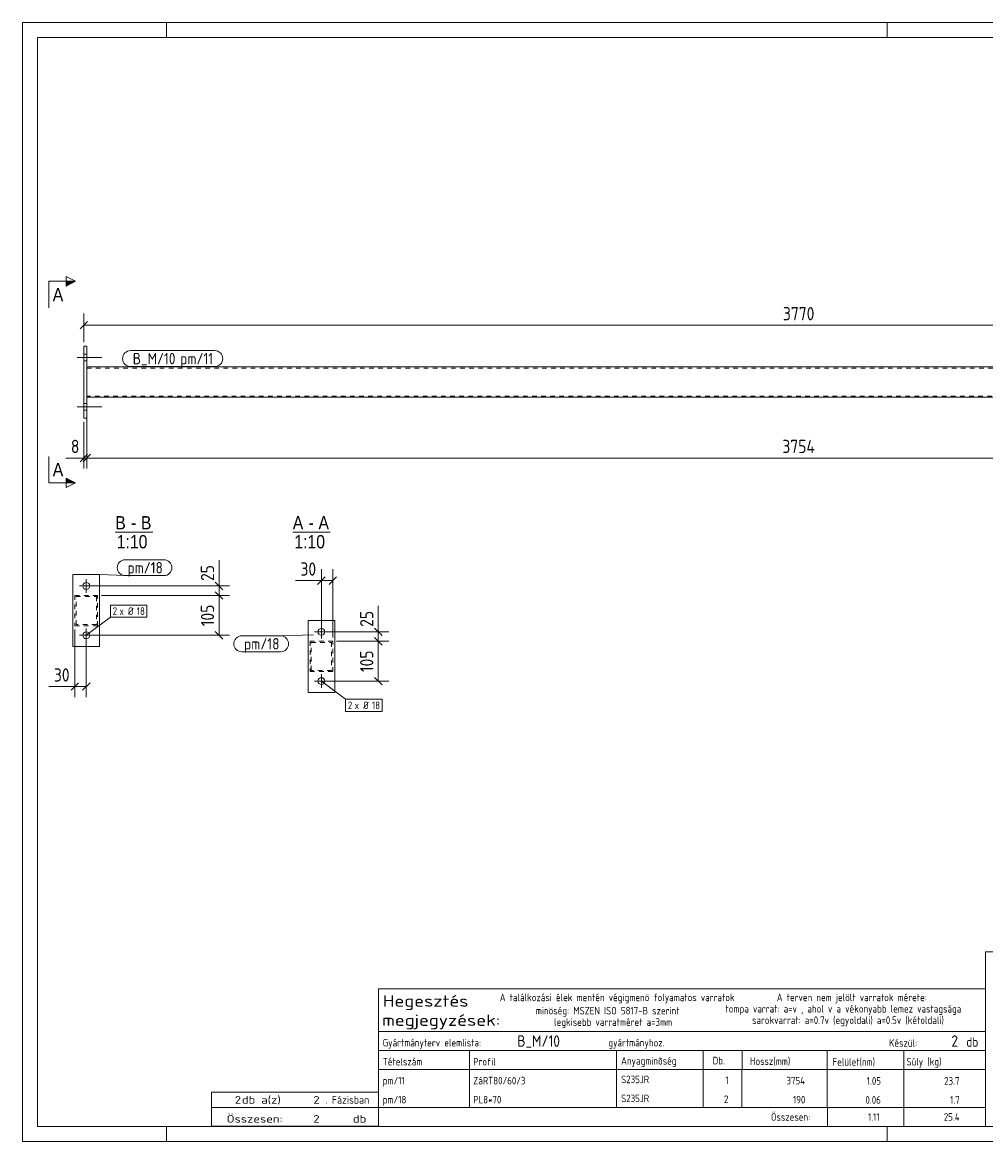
# Model space of a CAD drawing. Header units: millimetres. Extents: x 1 to 419, y 1 to 296.
# Tile 1 of 2: x 1 to 255, y 1 to 296. Entities that reach past the tile are written whole.
import ezdxf

# ---------------------------------------------------------------- set-up
doc = ezdxf.new("R2010")
doc.units = ezdxf.units.MM
doc.header["$LTSCALE"] = 0.6
doc.linetypes.add('XKITLINE00', pattern=[0])
doc.linetypes.add('XKITLINE02', pattern=[4, 2, -2])
for name, color, linetype, lineweight in [('Bolt', 7, 'Continuous', 0), ('BoltMark', 3, 'Continuous', 0), ('DrawingSheet', 5, 'Continuous', 0), ('OtherObjectType', 1, 'Continuous', 0), ('Part', 2, 'Continuous', 0), ('PartMark', 3, 'Continuous', 0), ('Section', 6, 'Continuous', 0), ('Z-DIMENSIONS', 1, 'Continuous', 0)]:
    doc.layers.add(name, color=color, linetype=linetype, lineweight=lineweight)
doc.styles.add('ARIAL', font='ARIAL.TTF')
doc.styles.add('ISOCPEUR', font='ISOCPEUR.TTF')

msp = doc.modelspace()

# ---------------------------------------------------------------- hatches: boundary and pattern name
at = {"layer": 'Section'}
for points in [[(12.5, 227.75), (15, 227.75), (12.5, 226.5)], [(12.5, 175.87), (15, 174.62), (12.5, 174.62)]]:
    msp.add_hatch(color=6, dxfattribs=at).paths.add_polyline_path(points, flags=17)

# ---------------------------------------------------------------- linework, layer by layer
at = {"layer": 'Bolt', "color": 3, "linetype": 'XKITLINE00', "lineweight": 0}
for p, q in [((15.4, 207.68), (21.9, 207.68)), ((17.2, 208.58), (18, 208.58)), ((17.2, 206.78), (18, 206.78)), ((17.2, 195.58), (18, 195.58)), ((15.4, 194.68), (21.9, 194.68)), ((17.2, 193.78), (18, 193.78)), ((17.84, 145.66), (17.84, 149.26)), ((19.64, 147.46), (16.04, 147.46)), ((17.84, 132.66), (17.84, 136.26)), ((79.82, 133.57), (79.82, 137.17)), ((19.64, 134.46), (16.04, 134.46)), ((81.62, 135.37), (78.02, 135.37)), ((79.82, 120.57), (79.82, 124.17)), ((81.62, 122.37), (78.02, 122.37))]:
    msp.add_line(p, q, dxfattribs=at)
for centre in [(17.84, 147.46), (79.82, 135.37), (17.84, 134.46), (79.82, 122.37)]:
    msp.add_circle(centre, 0.9, dxfattribs=at)
at = {"layer": 'BoltMark', "color": 7, "linetype": 'XKITLINE00', "lineweight": 0}
for p, q in [((24.2, 142.42), (33.82, 142.42)), ((24.2, 139.22), (24.2, 142.42)), ((33.82, 139.22), (33.82, 142.42)), ((17.84, 134.46), (24.2, 139.22)), ((24.2, 139.22), (33.82, 139.22)), ((79.82, 122.37), (86.19, 117.6)), ((86.19, 117.6), (95.81, 117.6)), ((86.19, 114.4), (86.19, 117.6)), ((95.81, 114.4), (95.81, 117.6)), ((86.19, 114.4), (95.81, 114.4))]:
    msp.add_line(p, q, dxfattribs=at)
at = {"layer": 'DrawingSheet', "color": 2, "linetype": 'XKITLINE00', "lineweight": 0}
for p, q in [((419, 296), (1, 296)), ((1, 296), (1, 1)), ((39, 292), (39, 296)), ((229, 292), (229, 296)), ((39, 1), (39, 5)), ((229, 1), (229, 5)), ((1, 1), (419, 1))]:
    msp.add_line(p, q, dxfattribs=at)
at = {"layer": 'DrawingSheet', "color": 3, "linetype": 'XKITLINE00', "lineweight": 0}
for p, q in [((415, 292), (5, 292)), ((5, 292), (5, 5)), ((5, 5), (415, 5))]:
    msp.add_line(p, q, dxfattribs=at)
at = {"layer": 'OtherObjectType', "color": 6, "linetype": 'XKITLINE00', "lineweight": 0}
for p, q in [((25.48, 161.62), (35.36, 161.62)), ((72.28, 161.62), (82.16, 161.62))]:
    msp.add_line(p, q, dxfattribs=at)
at = {"layer": 'OtherObjectType', "color": 7, "linetype": 'XKITLINE00', "lineweight": 0}
for p, q in [((254.84, 51.05), (254.84, 6.75)), ((254.84, 51.05), (415, 51.05)), ((94.84, 30.01), (94.84, 41.26)), ((94.84, 41.26), (254.84, 41.26)), ((254.84, 41.26), (254.84, 30.01)), ((94.84, 30.01), (254.84, 30.01)), ((94.84, 30.01), (254.84, 30.01)), ((94.84, 30.01), (94.84, 25.01)), ((254.84, 30.01), (254.84, 25.01)), ((94.84, 25.01), (254.84, 25.01)), ((94.84, 25.01), (94.84, 20.01)), ((118.84, 25.01), (118.84, 20.01)), ((157.61, 20.01), (157.61, 25.01)), ((180.5, 25.01), (180.5, 20.01)), ((190.7, 25), (190.7, 20.13)), ((213.15, 25.01), (213.15, 20.01)), ((233.33, 25.01), (233.33, 20.01)), ((254.84, 25.01), (254.84, 20.01)), ((94.84, 20.01), (254.84, 20.01)), ((94.84, 20.01), (94.84, 15.01)), ((118.84, 20.01), (118.84, 15.01)), ((157.61, 15.01), (157.61, 20.01)), ((180.5, 20.01), (180.5, 15.01)), ((190.67, 20), (190.67, 15)), ((213.18, 20.01), (213.18, 15.01)), ((233.33, 20.01), (233.33, 15.01)), ((254.84, 20.01), (254.84, 15.01)), ((94.84, 15), (94.84, 10)), ((118.84, 15), (118.84, 10)), ((157.61, 10), (157.61, 15)), ((180.5, 15), (180.5, 10)), ((190.67, 15), (190.67, 10)), ((213.18, 15), (213.18, 10)), ((233.33, 15), (233.33, 10)), ((254.84, 15), (254.84, 10)), ((50.84, 10), (50.84, 14)), ((50.84, 14), (94.84, 14)), ((94.84, 10), (94.84, 14)), ((50.84, 10), (94.84, 10)), ((50.85, 5.02), (50.84, 9.99)), ((50.84, 9.98), (94.74, 9.98)), ((94.84, 10), (254.84, 10)), ((94.84, 10), (94.84, 5)), ((213.19, 10), (213.19, 5)), ((233.31, 10), (233.31, 5)), ((254.84, 10), (254.84, 5)), ((50.89, 5.03), (94.79, 5.03)), ((94.84, 5), (254.84, 5))]:
    msp.add_line(p, q, dxfattribs=at)
at = {"layer": 'Part', "color": 2, "linetype": 'XKITLINE00', "lineweight": 0}
for p, q in [((17.2, 191.68), (17.2, 210.68)), ((18, 210.68), (17.2, 210.68)), ((18, 191.68), (18, 210.68)), ((18, 205.18), (393.37, 205.18)), ((393.37, 197.18), (18, 197.18)), ((18, 191.68), (17.2, 191.68)), ((14.34, 131.46), (14.34, 150.46)), ((21.34, 150.46), (14.34, 150.46)), ((21.34, 131.46), (21.34, 150.46)), ((76.32, 119.37), (76.32, 138.37)), ((83.32, 138.37), (76.32, 138.37)), ((83.32, 119.37), (83.32, 138.37)), ((21.34, 131.46), (14.34, 131.46)), ((83.32, 119.37), (76.32, 119.37))]:
    msp.add_line(p, q, dxfattribs=at)
at = {"layer": 'Part', "color": 7, "linetype": 'XKITLINE02', "lineweight": 0}
for p, q in [((18, 197.18), (18, 205.18)), ((18, 204.88), (393.37, 204.88)), ((393.37, 197.48), (18, 197.48)), ((20.84, 144.96), (14.84, 144.96)), ((14.84, 144.96), (14.84, 136.96)), ((15.14, 137.26), (15.14, 144.66)), ((15.14, 144.66), (20.54, 144.66)), ((20.54, 144.66), (20.54, 137.26)), ((20.84, 136.96), (20.84, 144.96)), ((14.84, 136.96), (20.84, 136.96)), ((20.54, 137.26), (15.14, 137.26)), ((82.82, 132.87), (76.82, 132.87)), ((76.82, 132.87), (76.82, 124.87)), ((82.82, 124.87), (82.82, 132.87)), ((77.12, 125.17), (77.12, 132.57)), ((77.12, 132.57), (82.52, 132.57)), ((82.52, 132.57), (82.52, 125.17)), ((76.82, 124.87), (82.82, 124.87)), ((82.52, 125.17), (77.12, 125.17))]:
    msp.add_line(p, q, dxfattribs=at)
at = {"layer": 'PartMark', "color": 7, "linetype": 'XKITLINE00', "lineweight": 0}
for p, q in [((29.5, 209.48), (51.71, 209.48)), ((29.5, 205.28), (51.71, 205.28)), ((28.1, 154.37), (38.32, 154.37)), ((21.34, 150.46), (28.1, 150.17)), ((28.1, 150.17), (38.32, 150.17)), ((58.84, 134.31), (69.06, 134.31)), ((77.75, 134.54), (69.06, 134.31)), ((58.84, 130.11), (69.06, 130.11))]:
    msp.add_line(p, q, dxfattribs=at)
for centre, start, end in [((29.5, 207.38), 90, 270), ((51.71, 207.38), 270, 90), ((28.1, 152.27), 90, 270), ((38.32, 152.27), 270, 90), ((58.84, 132.21), 90, 270), ((69.06, 132.21), 270, 90)]:
    msp.add_arc(centre, 2.1, start, end, dxfattribs=at)
at = {"layer": 'Section', "color": 6, "linetype": 'XKITLINE00', "lineweight": 0}
for p, q in [((8, 227.75), (8, 220.75)), ((8, 227.75), (15, 227.75)), ((12.5, 226.5), (12.5, 229)), ((12.5, 229), (15, 227.75)), ((15, 227.75), (12.5, 226.5)), ((8, 174.62), (8, 181.62)), ((8, 174.62), (15, 174.62)), ((15, 174.62), (12.5, 175.87)), ((12.5, 175.87), (12.5, 173.37)), ((15, 174.62), (12.5, 173.37))]:
    msp.add_line(p, q, dxfattribs=at)
at = {"layer": 'Z-DIMENSIONS', "color": 7, "linetype": 'XKITLINE00', "lineweight": 0}
for p, q in [((17.2, 211.68), (17.2, 219.23)), ((18.19, 217.17), (16.21, 215.19)), ((17.2, 216.18), (394.17, 216.18)), ((18, 196.18), (18, 178.38)), ((18, 196.18), (18, 178.38)), ((17.2, 190.68), (17.2, 178.38)), ((17.2, 181.18), (12.47, 181.18)), ((17.2, 181.18), (12.47, 181.18)), ((18.19, 182.17), (16.21, 180.19)), ((18.99, 182.17), (17.01, 180.19)), ((18.99, 182.17), (17.01, 180.19)), ((17.2, 181.18), (18, 181.18)), ((18, 181.18), (393.37, 181.18)), ((52.84, 147.46), (52.84, 154.29)), ((52.84, 147.46), (52.84, 154.29)), ((79.82, 136.37), (79.82, 151.92)), ((82.82, 133.87), (82.82, 151.92)), ((51.85, 148.45), (53.83, 146.47)), ((79.82, 148.87), (72.99, 148.87)), ((79.82, 148.87), (72.99, 148.87)), ((80.81, 149.86), (78.83, 147.88)), ((79.82, 148.87), (82.82, 148.87)), ((83.81, 149.86), (81.83, 147.88)), ((18.84, 147.46), (55.64, 147.46)), ((21.84, 144.96), (55.64, 144.96)), ((21.84, 144.96), (55.64, 144.96)), ((51.85, 145.95), (53.83, 143.97)), ((51.85, 145.95), (53.83, 143.97)), ((52.84, 144.96), (52.84, 147.46)), ((52.84, 134.46), (52.84, 144.96)), ((94.82, 135.37), (94.82, 142.2)), ((94.82, 135.37), (94.82, 142.2)), ((14.84, 135.96), (14.84, 118.16)), ((93.83, 136.36), (95.81, 134.38)), ((17.84, 133.46), (17.84, 118.16)), ((18.84, 134.46), (55.64, 134.46)), ((51.85, 135.45), (53.83, 133.47)), ((80.82, 135.37), (97.62, 135.37)), ((83.82, 132.87), (97.62, 132.87)), ((83.82, 132.87), (97.62, 132.87)), ((93.83, 133.86), (95.81, 131.88)), ((93.83, 133.86), (95.81, 131.88)), ((94.82, 132.87), (94.82, 135.37)), ((94.82, 122.37), (94.82, 132.87)), ((14.84, 120.96), (8, 120.96)), ((14.84, 120.96), (8, 120.96)), ((15.83, 121.95), (13.85, 119.97)), ((14.84, 120.96), (17.84, 120.96)), ((18.83, 121.95), (16.85, 119.97)), ((80.82, 122.37), (97.62, 122.37)), ((93.83, 123.36), (95.81, 121.38))]:
    msp.add_line(p, q, dxfattribs=at)
at = {"layer": 'Z-DIMENSIONS', "color": 3}
for p in [(17.2, 216.18), (17.2, 181.18), (18, 181.18), (18, 181.18), (79.82, 148.87), (82.82, 148.87), (52.84, 147.46), (52.84, 144.96), (52.84, 144.96), (52.84, 134.46), (94.82, 135.37), (94.82, 132.87), (94.82, 132.87), (14.84, 120.96), (17.84, 120.96), (94.82, 122.37)]:
    msp.add_point(p, dxfattribs=at)

# ---------------------------------------------------------------- texts
at = {"layer": 'BoltMark', "color": 3, "style": 'ISOCPEUR', "width": 0.85}
for s, p in [('2', (24.8, 139.82)), ('x Ø', (26.6, 139.82)), ('18', (31.16, 139.82)), ('2', (86.79, 115)), ('x Ø', (88.59, 115)), ('18', (93.14, 115))]:
    msp.add_text(s, height=2, dxfattribs=at).set_placement(p)
at = {"layer": 'OtherObjectType', "color": 6, "style": 'ARIAL', "width": 0.85}
for s, p in [('B', (25.48, 162.37)), ('B', (32.24, 162.37)), ('A', (72.28, 162.37)), ('A', (79.05, 162.37)), ('-', (29.64, 162.37)), ('-', (76.44, 162.37)), ('1:10', (25.88, 157.37)), ('1:10', (72.68, 157.37))]:
    msp.add_text(s, height=3.5, dxfattribs=at).set_placement(p)
at = {"layer": 'OtherObjectType', "color": 7, "style": 'ISOCPEUR'}
for s, height, width, p in [('Hegesztés', 3, 1.19, (95.99, 36.57)), ('A találkozási élek mentén végigmenö folyamatos varratok', 2, 0.85, (126.84, 38.01)), ('A terven nem jelölt varratok mérete:', 2, 0.85, (199.86, 38.01)), ('minöség: MSZEN ISO 5817-B szerint', 2, 0.85, (136.34, 34.51)), ('tompa varrat: a=v , ahol v a vékonyabb lemez vastagsága', 2, 0.85, (186.34, 35.01)), ('megjegyzések:', 3, 1.19, (95.84, 31.51)), ('legkisebb varratméret a=3mm', 2, 0.85, (141.16, 31.51)), ('sarokvarrat: a=0.7v (egyoldali) a=0.5v (kétoldali)', 2, 0.85, (193.34, 32.01)), ('Gyártmányterv elemlista:                               gyártmányhoz.', 2, 0.85, (95.99, 26.07)), ('Készül:', 2, 0.85, (229.47, 26.01)), ('db', 2.5, 0.85, (249.84, 26.01)), ('Anyagminõség', 2, 0.85, (158.83, 21.29)), ('Tételszám', 2, 0.85, (95.99, 21.07)), ('Profil', 2, 0.85, (119.84, 21.07)), ('Db.', 2, 0.85, (182.96, 21.35)), ('Hossz(mm)', 2, 0.85, (192.78, 21.21)), ('Felület(nm)', 2, 0.85, (214.56, 21.01)), ('Súly (kg)', 2, 0.85, (234.05, 21.07)), ('2', 2, 1.211571, (56.99, 11)), ('db a(z)', 2, 1.211571, (58.84, 11)), ('2', 2, 1.211571, (77.7, 11)), ('. Fázisban', 2, 0.935, (80.84, 11)), ('Összesen:', 2, 0.85, (198.33, 6.5)), ('Összesen:            db', 2, 1.211571, (54.84, 6)), ('2', 2, 1.211571, (77.7, 6))]:
    msp.add_text(s, height=height, dxfattribs=dict(at, width=width)).set_placement(p)
at = {"layer": 'OtherObjectType', "color": 5, "style": 'ISOCPEUR', "width": 0.85}
for s, height, p in [('B_M/10', 3, (131.45, 26.01)), ('2', 3, (245.89, 26.01)), ('pm/11', 2, (95.99, 16.07)), ('ZáRT80/60/3', 2, (119.84, 16.07)), ('S235JR', 2, (158.83, 16.4)), ('1', 2, (186.28, 16.17)), ('3754', 2, (202.41, 16.07)), ('1.05', 2, (223.58, 16)), ('23.7', 2, (243.99, 16)), ('pm/18', 2, (95.99, 11.06)), ('PL8*70', 2, (119.84, 11.06)), ('S235JR', 2, (158.83, 11.4)), ('2', 2, (185.94, 11.17)), ('190', 2, (204.13, 11.06)), ('0.06', 2, (223.23, 11)), ('1.7', 2, (245.54, 11)), ('1.11', 2, (223.92, 6.5)), ('25.4', 2, (243.89, 6.5))]:
    msp.add_text(s, height=height, dxfattribs=at).set_placement(p)
at = {"layer": 'PartMark', "color": 1, "style": 'ISOCPEUR', "width": 0.85}
msp.add_text('B_M/10', height=3, dxfattribs=at).set_placement((30.1, 205.88))
at = {"layer": 'PartMark', "color": 3, "style": 'ISOCPEUR', "width": 0.85}
for s, p in [('pm/11', (42.6, 205.88)), ('pm/18', (28.7, 150.77)), ('pm/18', (59.44, 130.71))]:
    msp.add_text(s, height=3, dxfattribs=at).set_placement(p)
at = {"layer": 'Section', "color": 6, "style": 'ARIAL', "width": 0.85}
for p in [(9, 222.5), (9, 176.37)]:
    msp.add_text('A', height=3.5, dxfattribs=at).set_placement(p)
at = {"layer": 'Z-DIMENSIONS', "color": 3, "style": 'ISOCPEUR', "width": 0.85}
for s, p in [('3770', (201.48, 217.48)), ('8', (13.78, 182.48)), ('3754', (201.33, 182.48)), ('30', (74.3, 150.17)), ('30', (9.31, 122.26))]:
    msp.add_text(s, height=3.5, dxfattribs=at).set_placement(p)
for s, p in [('25', (51.54, 148.77)), ('105', (51.54, 136.85)), ('25', (93.52, 136.68)), ('105', (93.52, 124.76))]:
    msp.add_text(s, height=3.5, rotation=90.0002, dxfattribs=at).set_placement(p)

doc.saveas('drawing.dxf')
